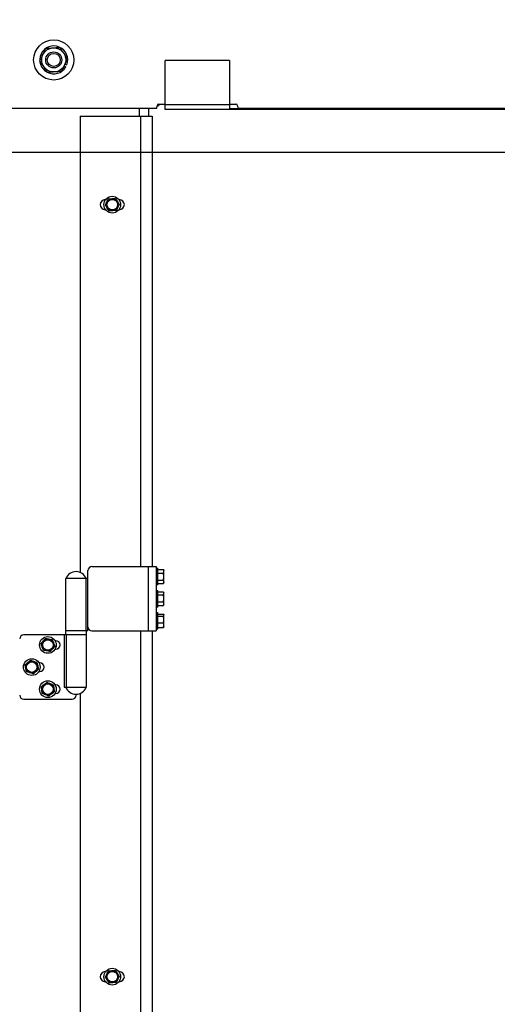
# Model space of a CAD drawing. Header units: inches. Extents: x 170 to 288, y 234 to 248.
# Tile 81 of 192: x 185.435 to 185.929, y 243.261 to 244.281. Entities that reach past the tile are written whole.
import ezdxf

# ---------------------------------------------------------------- set-up
doc = ezdxf.new("R2010")
doc.units = ezdxf.units.IN
doc.header["$LTSCALE"] = 0.25
doc.header["$MEASUREMENT"] = 0
doc.layers.add('ANNOTATIONS', color=1, linetype='Continuous')
doc.layers.add('SLIM E GUIDE MOTOR LH', color=7, linetype='Continuous')
doc.styles.add('ARIAL', font='arial.ttf', dxfattribs={"height": 0.09375})
doc.dimstyles.new('STANDARD$0', dxfattribs={"dimtxt": 0.09375, "dimasz": 0.09375, "dimexe": 0.03125, "dimexo": 0.046875, "dimgap": 0.09, "dimtad": 0, "dimtih": 1, "dimtoh": 1, "dimdec": 4, "dimzin": 0, "dimdsep": 46, "dimtxsty": 'ARIAL', "dimcen": 0.09, "dimadec": 0, "dimazin": 0, "dimtfac": 1, "dimtdec": 4, "dimtofl": 0, "dimtmove": 0, "dimatfit": 1, "dimfxl": 1, "dimtolj": 1, "dimtzin": 0, "dimarcsym": 0})

# ---------------------------------------------------------------- blocks, each defined once
blk = doc.blocks.new('*D11')
at = {"layer": 'ANNOTATIONS', "color": 0, "lineweight": -2, "transparency": 16777216}
for p, q in [((185.6191, 244.1438), (187.0176, 244.1438)), ((186.9864, 244.05), (186.9864, 242.359)), ((186.9864, 240.2332), (186.9864, 241.9242)), ((185.7089, 240.1394), (187.0176, 240.1394))]:
    blk.add_line(p, q, dxfattribs=at)
at = {"layer": 'ANNOTATIONS', "color": 0, "transparency": 16777216}
for points in [[(186.9707, 244.05), (187.002, 244.05), (186.9864, 244.1438)], [(186.9707, 240.2332), (187.002, 240.2332), (186.9864, 240.1394)]]:
    blk.add_solid(points, dxfattribs=at)
at = {"layer": 'defpoints', "color": 0, "transparency": 16777216}
for p in [(185.5723, 244.1438), (186.9864, 244.1438), (185.6621, 240.1394)]:
    blk.add_point(p, dxfattribs=at)
at = {"layer": 'ANNOTATIONS', "color": 0, "transparency": 16777216, "insert": (186.9864, 242.1416), "char_height": 0.09375, "attachment_point": 5, "style": 'ARIAL'}
blk.add_mtext('\\A1;OPENING \\PHEIGHT', dxfattribs=at)
blk = doc.blocks.new('*D31')
at = {"layer": 'ANNOTATIONS', "color": 0, "lineweight": -2, "transparency": 16777216}
for p, q in [((186.4193, 245.1923), (187.0176, 245.1923)), ((186.9864, 245.0986), (186.9864, 244.8066)), ((186.9864, 244.2375), (186.9864, 244.5295)), ((185.3027, 244.1438), (187.0176, 244.1438))]:
    blk.add_line(p, q, dxfattribs=at)
at = {"layer": 'ANNOTATIONS', "color": 0, "transparency": 16777216}
for points in [[(186.9707, 245.0986), (187.002, 245.0986), (186.9864, 245.1923)], [(186.9707, 244.2375), (187.002, 244.2375), (186.9864, 244.1438)]]:
    blk.add_solid(points, dxfattribs=at)
at = {"layer": 'defpoints', "color": 0, "transparency": 16777216}
for p in [(186.3725, 245.1923), (186.9864, 245.1923), (185.2558, 244.1438)]:
    blk.add_point(p, dxfattribs=at)
at = {"layer": 'ANNOTATIONS', "color": 0, "transparency": 16777216, "insert": (186.9864, 244.6681), "char_height": 0.09375, "attachment_point": 5, "style": 'ARIAL'}
blk.add_mtext('\\A1;HEADROOM', dxfattribs=at)

msp = doc.modelspace()

# ---------------------------------------------------------------- linework, layer by layer
at = {"layer": 'SLIM E GUIDE MOTOR LH'}
for p, q in [((185.58549, 244.18808), (185.58549, 244.2388)), ((185.65216, 244.2388), (185.58549, 244.2388)), ((185.65216, 244.2388), (185.65216, 244.18808)), ((185.48105, 244.23318), (185.48274, 244.23221)), ((185.4819, 244.23496), (185.48371, 244.23426)), ((185.25977, 244.18944), (185.57685, 244.18944)), ((185.55867, 244.18944), (185.55867, 244.18111)), ((185.5683, 244.18944), (185.5683, 244.18111)), ((185.57685, 244.18944), (185.57685, 244.19013)), ((185.57717, 244.19111), (185.57717, 244.19194)), ((185.57884, 244.19361), (185.58549, 244.19361)), ((185.65216, 244.19297), (185.58549, 244.19297)), ((186.45632, 244.18808), (185.58549, 244.18808)), ((185.65216, 244.19361), (185.65884, 244.19361)), ((186.45632, 244.1888), (185.65216, 244.1888)), ((185.65252, 244.1888), (185.65252, 244.18808)), ((185.6605, 244.19194), (185.6605, 244.19111)), ((185.66217, 244.18944), (186.4556, 244.18944)), ((185.49747, 244.18111), (185.57227, 244.18111)), ((185.49747, 244.18111), (185.49747, 243.70842)), ((185.55997, 244.18111), (185.55997, 243.71444)), ((185.57227, 244.18111), (185.57227, 243.71444)), ((185.52388, 244.09465), (185.52351, 244.09465)), ((185.52671, 244.09539), (185.53031, 244.09567)), ((185.53391, 244.09596), (185.53595, 244.09299)), ((185.5381, 244.09465), (185.53773, 244.09465)), ((185.52351, 244.08424), (185.52388, 244.08424)), ((185.5277, 244.08293), (185.52566, 244.0859)), ((185.5349, 244.0835), (185.5313, 244.08321)), ((185.53773, 244.08424), (185.5381, 244.08424)), ((185.5056, 243.64778), (185.5056, 243.71028)), ((185.50977, 243.71444), (185.57624, 243.71444)), ((185.5681, 243.71444), (185.5681, 243.64778)), ((185.57624, 243.71444), (185.57624, 243.64778)), ((185.57624, 243.71269), (185.5779, 243.71269)), ((185.5779, 243.69536), (185.5779, 243.71269)), ((185.5779, 243.71124), (185.58368, 243.71124)), ((185.5779, 243.70758), (185.58368, 243.70758)), ((185.58368, 243.71124), (185.58424, 243.71028)), ((185.58368, 243.70758), (185.58424, 243.70941)), ((185.58424, 243.69778), (185.58424, 243.71028)), ((185.48278, 243.64361), (185.48278, 243.70194)), ((185.5056, 243.70194), (185.48278, 243.70194)), ((185.5036, 243.64778), (185.5036, 243.70194)), ((185.5779, 243.69536), (185.57624, 243.69536)), ((185.5779, 243.70037), (185.58368, 243.70037)), ((185.5779, 243.69681), (185.58368, 243.69681)), ((185.58368, 243.69681), (185.58424, 243.69859)), ((185.58424, 243.69778), (185.58368, 243.69681)), ((185.57624, 243.68978), (185.5779, 243.68978)), ((185.5779, 243.67244), (185.5779, 243.68978)), ((185.5779, 243.6883), (185.58368, 243.6883)), ((185.5779, 243.68524), (185.58368, 243.68524)), ((185.58368, 243.68524), (185.58424, 243.68677)), ((185.58384, 243.68805), (185.58384, 243.68805)), ((185.58384, 243.68805), (185.58424, 243.68736)), ((185.58424, 243.67486), (185.58424, 243.68736)), ((185.5779, 243.67805), (185.58368, 243.67805)), ((185.58368, 243.67392), (185.58424, 243.67598)), ((185.58424, 243.67486), (185.58384, 243.67418)), ((185.5779, 243.67244), (185.57624, 243.67244)), ((185.57624, 243.66686), (185.5779, 243.66686)), ((185.5779, 243.67392), (185.58368, 243.67392)), ((185.5779, 243.64953), (185.5779, 243.66686)), ((185.5779, 243.66523), (185.58368, 243.66523)), ((185.58379, 243.67421), (185.58368, 243.67392)), ((185.58404, 243.66479), (185.58404, 243.66478)), ((185.58404, 243.66478), (185.58424, 243.66444)), ((185.5779, 243.66311), (185.58368, 243.66311)), ((185.5779, 243.65608), (185.58368, 243.65608)), ((185.58368, 243.66311), (185.58424, 243.66417)), ((185.58424, 243.65194), (185.58424, 243.66444)), ((185.5056, 243.64778), (185.48278, 243.64778)), ((185.50378, 243.64778), (185.50378, 243.58944)), ((185.50977, 243.64778), (185.57624, 243.64778)), ((185.55997, 243.64778), (185.55997, 242.21778)), ((185.57227, 243.64778), (185.57227, 242.21778)), ((185.5779, 243.64953), (185.57624, 243.64953)), ((185.5779, 243.65116), (185.58368, 243.65116)), ((185.58368, 243.65116), (185.58424, 243.65362)), ((185.58396, 243.65166), (185.58368, 243.65116)), ((185.58424, 243.65194), (185.58404, 243.65161)), ((185.58404, 243.65161), (185.58404, 243.6516)), ((185.50378, 243.64361), (185.43911, 243.64361)), ((185.457, 243.63441), (185.4593, 243.63719)), ((185.46872, 243.63875), (185.46997, 243.63536)), ((185.47245, 243.63761), (185.47157, 243.63761)), ((185.48095, 243.64361), (185.48095, 243.58944)), ((185.48295, 243.64361), (185.48295, 243.58944)), ((185.4595, 243.62764), (185.45825, 243.63103)), ((185.47123, 243.63198), (185.46892, 243.6292)), ((185.47157, 243.62878), (185.47245, 243.62878)), ((185.44057, 243.61248), (185.44324, 243.61491)), ((185.45279, 243.61513), (185.45355, 243.6116)), ((185.45578, 243.61469), (185.4549, 243.61469)), ((185.4421, 243.60543), (185.44134, 243.60895)), ((185.45432, 243.60808), (185.45165, 243.60565)), ((185.4549, 243.60586), (185.45578, 243.60586)), ((185.45748, 243.5902), (185.46036, 243.59236)), ((185.45834, 243.58303), (185.45791, 243.58661)), ((185.47075, 243.58453), (185.46786, 243.58236)), ((185.46989, 243.59169), (185.47032, 243.58811)), ((185.47245, 243.59178), (185.47157, 243.59178)), ((185.48095, 243.58944), (185.50378, 243.58944)), ((185.43911, 243.57694), (185.48911, 243.57694)), ((185.47157, 243.58294), (185.47245, 243.58294)), ((185.49328, 243.58111), (185.49328, 243.58215)), ((185.49747, 243.58297), (185.49747, 242.21176)), ((185.52388, 243.29465), (185.52351, 243.29465)), ((185.52666, 243.29535), (185.53025, 243.29567)), ((185.53384, 243.29599), (185.53592, 243.29304)), ((185.5381, 243.29465), (185.53773, 243.29465)), ((185.52351, 243.28424), (185.52388, 243.28424)), ((185.52777, 243.2829), (185.52569, 243.28585)), ((185.53495, 243.28354), (185.53136, 243.28322)), ((185.53773, 243.28424), (185.5381, 243.28424))]:
    msp.add_line(p, q, dxfattribs=at)
for centre, radius in [((185.47019, 244.23944), 0.02083), ((185.47019, 244.23944), 0.0125), ((185.47019, 244.23944), 0.00833), ((185.47019, 244.23944), 0.00681), ((185.5308, 244.08944), 0.00867), ((185.5308, 244.08944), 0.00625), ((185.5308, 244.08944), 0.00547), ((185.46411, 243.63319), 0.00867), ((185.46411, 243.63319), 0.00625), ((185.46411, 243.63319), 0.00547), ((185.44745, 243.61028), 0.00867), ((185.44745, 243.61028), 0.00625), ((185.44745, 243.61028), 0.00547), ((185.46411, 243.58736), 0.00867), ((185.46411, 243.58736), 0.00625), ((185.46411, 243.58736), 0.00547), ((185.5308, 243.28944), 0.00867), ((185.5308, 243.28944), 0.00625), ((185.5308, 243.28944), 0.00547)]:
    msp.add_circle(centre, radius, dxfattribs=at)
for centre, radius, start, end in [((185.47019, 244.23944), 0.01448, 339.03519, 330.03519), ((185.5755, 244.19111), 0.00167, 270, 0), ((185.5768, 244.19476), 0.00333, 276.31532, 339.8182), ((185.57884, 244.19194), 0.00167, 90, 180), ((185.65884, 244.19194), 0.00167, 0, 90), ((185.66217, 244.19111), 0.00167, 180, 270), ((185.52351, 244.08944), 0.00521, 90, 270), ((185.5381, 244.08944), 0.00521, 270, 90), ((185.49328, 243.69803), 0.01121, 20.44434, 159.55566), ((185.50977, 243.71028), 0.00417, 90, 180), ((185.50977, 243.65194), 0.00417, 180, 270), ((185.43911, 243.63944), 0.00417, 90, 180), ((185.47245, 243.63319), 0.00442, 270, 90), ((185.45578, 243.61028), 0.00442, 270, 90), ((185.47245, 243.58736), 0.00442, 270, 90), ((185.49328, 243.59336), 0.01121, 200.44434, 339.55566), ((185.43911, 243.58111), 0.00417, 180, 270), ((185.48911, 243.58111), 0.00417, 270, 0), ((185.52351, 243.28944), 0.00521, 90, 270), ((185.5381, 243.28944), 0.00521, 270, 90)]:
    msp.add_arc(centre, radius, start, end, dxfattribs=at)
for points, knots in [([(185.4589, 244.24482), (185.45897, 244.24497), (185.45944, 244.24594), (185.46031, 244.24777), (185.46127, 244.24978), (185.46182, 244.25095), (185.46201, 244.25133)], [0, 0, 0, 0, 0.06652829, 0.43527992, 0.81454726, 1, 1, 1, 1]), ([(185.46201, 244.25133), (185.46312, 244.25142), (185.4654, 244.2516), (185.46789, 244.2518), (185.46917, 244.2519), (185.4692, 244.25191)], [0, 0, 0, 0, 0.48433924, 0.98632529, 1, 1, 1, 1]), ([(185.4692, 244.25191), (185.47021, 244.25199), (185.47226, 244.25215), (185.47464, 244.25234), (185.476, 244.25244), (185.47639, 244.25248)], [0, 0, 0, 0, 0.4062916, 0.8272679, 1, 1, 1, 1]), ([(185.47639, 244.25248), (185.47703, 244.25155), (185.47833, 244.24967), (185.47974, 244.24761), (185.48047, 244.24656), (185.48049, 244.24653)], [0, 0, 0, 0, 0.4843394, 0.9863248, 1, 1, 1, 1]), ([(185.48049, 244.24653), (185.48106, 244.2457), (185.48222, 244.244), (185.48358, 244.24203), (185.48435, 244.24091), (185.48458, 244.24059)], [0, 0, 0, 0, 0.4062922, 0.8272656, 1, 1, 1, 1]), ([(185.4558, 244.2383), (185.45606, 244.23885), (185.45668, 244.24016), (185.45772, 244.24234), (185.45851, 244.24398), (185.4589, 244.24482)], [0, 0, 0, 0, 0.265459, 0.6280754, 1, 1, 1, 1]), ([(185.45989, 244.23236), (185.45932, 244.23319), (185.45815, 244.23488), (185.4568, 244.23685), (185.45602, 244.23798), (185.4558, 244.2383)], [0, 0, 0, 0, 0.4062939, 0.8272674, 1, 1, 1, 1]), ([(185.48147, 244.23407), (185.48154, 244.23422), (185.48201, 244.2352), (185.48288, 244.23702), (185.48384, 244.23903), (185.48439, 244.2402), (185.48458, 244.24059)], [0, 0, 0, 0, 0.06653406, 0.43528405, 0.81455192, 1, 1, 1, 1]), ([(185.46398, 244.22641), (185.46335, 244.22734), (185.46205, 244.22922), (185.46064, 244.23128), (185.45991, 244.23233), (185.45989, 244.23236)], [0, 0, 0, 0, 0.48434221, 0.98632905, 1, 1, 1, 1]), ([(185.47118, 244.22698), (185.47017, 244.2269), (185.46812, 244.22674), (185.46574, 244.22655), (185.46438, 244.22644), (185.46398, 244.22641)], [0, 0, 0, 0, 0.4062927, 0.8272679, 1, 1, 1, 1]), ([(185.47837, 244.22755), (185.47725, 244.22747), (185.47497, 244.22728), (185.47249, 244.22709), (185.47121, 244.22699), (185.47118, 244.22698)], [0, 0, 0, 0, 0.48433924, 0.98632529, 1, 1, 1, 1]), ([(185.47837, 244.22755), (185.47863, 244.22811), (185.47926, 244.22941), (185.48029, 244.23159), (185.48108, 244.23324), (185.48147, 244.23407)], [0, 0, 0, 0, 0.2654602, 0.6280811, 1, 1, 1, 1]), ([(185.52516, 244.09213), (185.5253, 244.09243), (185.52583, 244.09353), (185.52634, 244.0946), (185.52671, 244.09539)], [0, 0, 0, 0, 0.268632, 1, 1, 1, 1]), ([(185.53031, 244.09567), (185.5304, 244.09568), (185.53161, 244.09578), (185.5328, 244.09587), (185.53391, 244.09596)], [0, 0, 0, 0, 0.0702011, 1, 1, 1, 1]), ([(185.52361, 244.08887), (185.52374, 244.08915), (185.52425, 244.09021), (185.52477, 244.09131), (185.52516, 244.09213)], [0, 0, 0, 0, 0.2575483, 1, 1, 1, 1]), ([(185.52566, 244.0859), (185.52561, 244.08597), (185.52492, 244.08698), (185.52424, 244.08796), (185.52361, 244.08887)], [0, 0, 0, 0, 0.0701982, 1, 1, 1, 1]), ([(185.5313, 244.08321), (185.53121, 244.08321), (185.53, 244.08311), (185.52881, 244.08302), (185.5277, 244.08293)], [0, 0, 0, 0, 0.0702012, 1, 1, 1, 1]), ([(185.53645, 244.08676), (185.53606, 244.08594), (185.53553, 244.08483), (185.53503, 244.08377), (185.5349, 244.0835)], [0, 0, 0, 0, 0.742453, 1, 1, 1, 1]), ([(185.53595, 244.09299), (185.536, 244.09292), (185.53669, 244.09191), (185.53737, 244.09093), (185.538, 244.09002)], [0, 0, 0, 0, 0.0701985, 1, 1, 1, 1]), ([(185.538, 244.09002), (185.53763, 244.08923), (185.53711, 244.08816), (185.53659, 244.08705), (185.53645, 244.08676)], [0, 0, 0, 0, 0.7313728, 1, 1, 1, 1]), ([(185.58424, 243.70941), (185.58424, 243.70946), (185.58423, 243.71007), (185.58394, 243.71068), (185.58368, 243.71124)], [0, 0, 0, 0, 0.0702059, 1, 1, 1, 1]), ([(185.58424, 243.70397), (185.58423, 243.7043), (185.5842, 243.70552), (185.5839, 243.70671), (185.58368, 243.70758)], [0, 0, 0, 0, 0.2686301, 1, 1, 1, 1]), ([(185.58368, 243.70037), (185.58376, 243.70067), (185.58409, 243.70184), (185.58418, 243.70307), (185.58424, 243.70397)], [0, 0, 0, 0, 0.2575468, 1, 1, 1, 1]), ([(185.58424, 243.69859), (185.58424, 243.69863), (185.58423, 243.69923), (185.58394, 243.69982), (185.58368, 243.70037)], [0, 0, 0, 0, 0.0701984, 1, 1, 1, 1]), ([(185.58424, 243.68164), (185.58423, 243.68197), (185.5842, 243.68319), (185.5839, 243.68437), (185.58368, 243.68524)], [0, 0, 0, 0, 0.2686322, 1, 1, 1, 1]), ([(185.58424, 243.68677), (185.58424, 243.68681), (185.58423, 243.68723), (185.584, 243.68764), (185.58379, 243.68802)], [0, 0, 0, 0, 0.0863018, 1, 1, 1, 1]), ([(185.58368, 243.67805), (185.58376, 243.67835), (185.58409, 243.67952), (185.58418, 243.68074), (185.58424, 243.68164)], [0, 0, 0, 0, 0.2575505, 1, 1, 1, 1]), ([(185.58424, 243.67598), (185.58424, 243.67603), (185.58423, 243.67673), (185.58394, 243.67741), (185.58368, 243.67805)], [0, 0, 0, 0, 0.0702233, 1, 1, 1, 1]), ([(185.58424, 243.66417), (185.58424, 243.66419), (185.58423, 243.66455), (185.58394, 243.6649), (185.58368, 243.66523)], [0, 0, 0, 0, 0.0702246, 1, 1, 1, 1]), ([(185.58424, 243.65959), (185.58423, 243.65991), (185.5842, 243.6611), (185.5839, 243.66226), (185.58368, 243.66311)], [0, 0, 0, 0, 0.2686287, 1, 1, 1, 1]), ([(185.58368, 243.65608), (185.58376, 243.65637), (185.58409, 243.65752), (185.58418, 243.65871), (185.58424, 243.65959)], [0, 0, 0, 0, 0.2575411, 1, 1, 1, 1]), ([(185.58424, 243.65362), (185.58424, 243.65368), (185.58423, 243.65451), (185.58394, 243.65532), (185.58368, 243.65608)], [0, 0, 0, 0, 0.0701821, 1, 1, 1, 1]), ([(185.45825, 243.63103), (185.45822, 243.63111), (185.4578, 243.63225), (185.45738, 243.63337), (185.457, 243.63441)], [0, 0, 0, 0, 0.07019851, 1, 1, 1, 1]), ([(185.4593, 243.63719), (185.45936, 243.63725), (185.46014, 243.63819), (185.4609, 243.63911), (185.46161, 243.63996)], [0, 0, 0, 0, 0.0701974, 1, 1, 1, 1]), ([(185.46161, 243.63996), (185.46247, 243.63982), (185.46364, 243.63962), (185.46484, 243.63941), (185.46517, 243.63936)], [0, 0, 0, 0, 0.7313678, 1, 1, 1, 1]), ([(185.46517, 243.63936), (185.46606, 243.6392), (185.46726, 243.639), (185.46842, 243.6388), (185.46872, 243.63875)], [0, 0, 0, 0, 0.7424522, 1, 1, 1, 1]), ([(185.46997, 243.63536), (185.47, 243.63528), (185.47043, 243.63414), (185.47084, 243.63302), (185.47123, 243.63198)], [0, 0, 0, 0, 0.07019851, 1, 1, 1, 1]), ([(185.46306, 243.62703), (185.46274, 243.62709), (185.46153, 243.62729), (185.46036, 243.6275), (185.4595, 243.62764)], [0, 0, 0, 0, 0.2686274, 1, 1, 1, 1]), ([(185.46662, 243.62643), (185.46632, 243.62648), (185.46516, 243.62668), (185.46395, 243.62688), (185.46306, 243.62703)], [0, 0, 0, 0, 0.2575462, 1, 1, 1, 1]), ([(185.46892, 243.6292), (185.46887, 243.62914), (185.46809, 243.6282), (185.46732, 243.62728), (185.46662, 243.62643)], [0, 0, 0, 0, 0.0701971, 1, 1, 1, 1]), ([(185.44324, 243.61491), (185.44331, 243.61496), (185.44421, 243.61578), (185.44509, 243.61658), (185.44592, 243.61733)], [0, 0, 0, 0, 0.0701986, 1, 1, 1, 1]), ([(185.44592, 243.61733), (185.44674, 243.61707), (185.44788, 243.6167), (185.44904, 243.61633), (185.44935, 243.61623)], [0, 0, 0, 0, 0.7313665, 1, 1, 1, 1]), ([(185.44935, 243.61623), (185.45022, 243.61595), (185.45138, 243.61558), (185.4525, 243.61522), (185.45279, 243.61513)], [0, 0, 0, 0, 0.74245117, 1, 1, 1, 1]), ([(185.44134, 243.60895), (185.44132, 243.60904), (185.44106, 243.61023), (185.44081, 243.61139), (185.44057, 243.61248)], [0, 0, 0, 0, 0.0701961, 1, 1, 1, 1]), ([(185.44554, 243.60433), (185.44523, 243.60443), (185.44406, 243.6048), (185.44293, 243.60516), (185.4421, 243.60543)], [0, 0, 0, 0, 0.2686335, 1, 1, 1, 1]), ([(185.44898, 243.60322), (185.44869, 243.60332), (185.44757, 243.60368), (185.4464, 243.60405), (185.44554, 243.60433)], [0, 0, 0, 0, 0.25754883, 1, 1, 1, 1]), ([(185.45165, 243.60565), (185.45158, 243.60559), (185.45068, 243.60477), (185.4498, 243.60397), (185.44898, 243.60322)], [0, 0, 0, 0, 0.070195, 1, 1, 1, 1]), ([(185.45355, 243.6116), (185.45357, 243.61152), (185.45383, 243.61033), (185.45408, 243.60916), (185.45432, 243.60808)], [0, 0, 0, 0, 0.070201, 1, 1, 1, 1]), ([(185.46036, 243.59236), (185.46043, 243.59241), (185.46141, 243.59314), (185.46236, 243.59386), (185.46325, 243.59453)], [0, 0, 0, 0, 0.0701979, 1, 1, 1, 1]), ([(185.46325, 243.59453), (185.46405, 243.59418), (185.46514, 243.59372), (185.46627, 243.59324), (185.46657, 243.59311)], [0, 0, 0, 0, 0.7313693, 1, 1, 1, 1]), ([(185.45791, 243.58661), (185.4579, 243.5867), (185.45775, 243.58791), (185.45761, 243.58909), (185.45748, 243.5902)], [0, 0, 0, 0, 0.0702021, 1, 1, 1, 1]), ([(185.46166, 243.58161), (185.46136, 243.58174), (185.46023, 243.58222), (185.45914, 243.58269), (185.45834, 243.58303)], [0, 0, 0, 0, 0.2686342, 1, 1, 1, 1]), ([(185.46657, 243.59311), (185.4674, 243.59275), (185.46853, 243.59227), (185.46961, 243.59181), (185.46989, 243.59169)], [0, 0, 0, 0, 0.7424527, 1, 1, 1, 1]), ([(185.47032, 243.58811), (185.47033, 243.58802), (185.47047, 243.58681), (185.47062, 243.58563), (185.47075, 243.58453)], [0, 0, 0, 0, 0.0701968, 1, 1, 1, 1]), ([(185.46498, 243.5802), (185.4647, 243.58032), (185.46362, 243.58078), (185.46249, 243.58126), (185.46166, 243.58161)], [0, 0, 0, 0, 0.2575485, 1, 1, 1, 1]), ([(185.46786, 243.58236), (185.46779, 243.58231), (185.46682, 243.58158), (185.46586, 243.58086), (185.46498, 243.5802)], [0, 0, 0, 0, 0.07019494, 1, 1, 1, 1]), ([(185.52362, 243.2888), (185.52374, 243.28908), (185.52424, 243.29015), (185.52475, 243.29125), (185.52514, 243.29208)], [0, 0, 0, 0, 0.2575535, 1, 1, 1, 1]), ([(185.52569, 243.28585), (185.52564, 243.28592), (185.52494, 243.28692), (185.52425, 243.2879), (185.52362, 243.2888)], [0, 0, 0, 0, 0.0701959, 1, 1, 1, 1]), ([(185.52514, 243.29208), (185.52527, 243.29237), (185.52579, 243.29348), (185.52629, 243.29456), (185.52666, 243.29535)], [0, 0, 0, 0, 0.2686369, 1, 1, 1, 1]), ([(185.53025, 243.29567), (185.53034, 243.29568), (185.53155, 243.29579), (185.53274, 243.29589), (185.53384, 243.29599)], [0, 0, 0, 0, 0.0701947, 1, 1, 1, 1]), ([(185.53592, 243.29304), (185.53597, 243.29297), (185.53667, 243.29197), (185.53735, 243.29099), (185.53799, 243.29009)], [0, 0, 0, 0, 0.0701959, 1, 1, 1, 1]), ([(185.53799, 243.29009), (185.53763, 243.2893), (185.53713, 243.28822), (185.53661, 243.28711), (185.53647, 243.28681)], [0, 0, 0, 0, 0.7313664, 1, 1, 1, 1]), ([(185.53136, 243.28322), (185.53127, 243.28321), (185.53006, 243.2831), (185.52887, 243.283), (185.52777, 243.2829)], [0, 0, 0, 0, 0.0701947, 1, 1, 1, 1]), ([(185.53647, 243.28681), (185.53609, 243.28599), (185.53558, 243.28488), (185.53508, 243.28381), (185.53495, 243.28354)], [0, 0, 0, 0, 0.7424477, 1, 1, 1, 1])]:
    msp.add_open_spline(points, degree=3, knots=knots, dxfattribs=at)

# ---------------------------------------------------------------- dimensions: what is measured, and where the dimension line sits
at = {"layer": 'ANNOTATIONS'}
for base, p1, p2, text, picture, middle in [((186.98637, 245.19232), (185.2558, 244.14378), (186.37247, 245.19232), 'HEADROOM', '*D31', (186.98637, 244.66805)), ((186.98637, 244.14378), (185.66205, 240.13944), (185.57227, 244.14378), 'OPENING \\PHEIGHT', '*D11', (186.98637, 242.14161))]:
    dim = msp.add_linear_dim(base=base, p1=p1, p2=p2, angle=90, text=text, dimstyle='STANDARD$0', dxfattribs=at)
    dim.commit()
    dim.dimension.update_dxf_attribs({"geometry": picture, "text_midpoint": middle})

doc.saveas('drawing.dxf')
